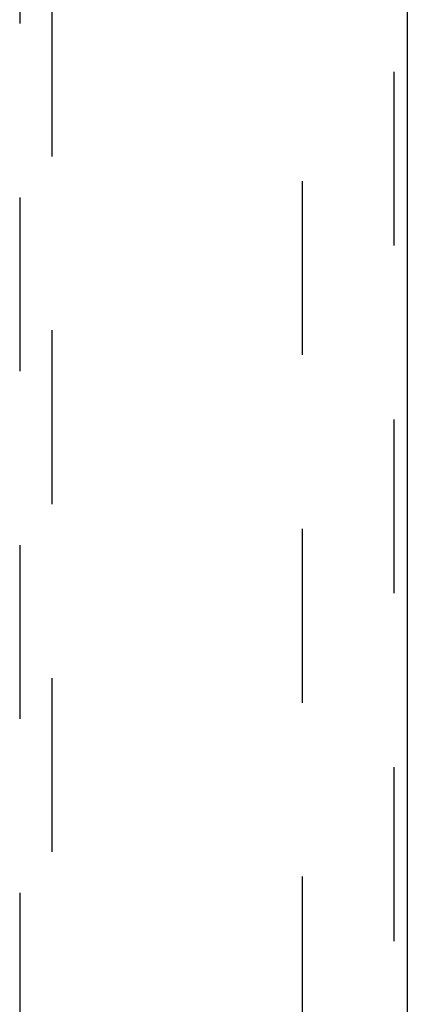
# Model space of a CAD drawing. Header units: inches. Extents: x 0 to 245, y 0 to 158.
# Tile 108 of 159: x 71 to 74, y 100 to 108. Entities that reach past the tile are written whole.
import ezdxf

# ---------------------------------------------------------------- set-up
doc = ezdxf.new("R2010")
doc.units = ezdxf.units.IN
doc.header["$LTSCALE"] = 13.466196
doc.header["$MEASUREMENT"] = 0
doc.linetypes.add('HIDDEN', pattern=[0.2, 0.1, -0.1])
doc.layers.add('DEFAULT_2', color=8, linetype='HIDDEN')
doc.layers.add('SECONDARY_OR_LEFT_DOOR_ASSEMBLY', color=7, linetype='CONTINUOUS')

msp = doc.modelspace()

# ---------------------------------------------------------------- linework, layer by layer
at = {"layer": 'DEFAULT_2', "color": 8, "linetype": 'HIDDEN'}
msp.add_line((73.2805, 112.0019), (73.2805, 43.4049), dxfattribs=at)
at = {"layer": 'SECONDARY_OR_LEFT_DOOR_ASSEMBLY', "color": 8, "linetype": 'HIDDEN'}
for p, q in [((73.989, 112.8494), (73.989, 42.5574)), ((71.093, 111.8759), (71.093, 79.8741)), ((71.343, 79.8741), (71.343, 111.8759))]:
    msp.add_line(p, q, dxfattribs=at)
at = {"layer": 'SECONDARY_OR_LEFT_DOOR_ASSEMBLY', "color": 3, "linetype": 'Continuous'}
msp.add_line((74.093, 112.8494), (74.093, 42.5574), dxfattribs=at)

doc.saveas('drawing.dxf')
